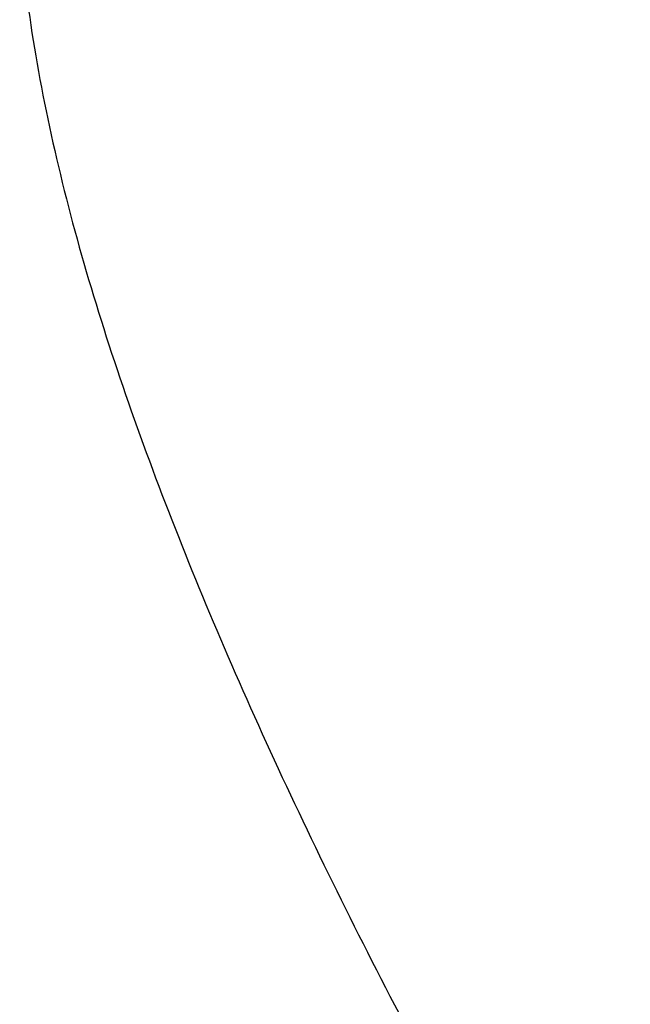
# Model space of a CAD drawing. Header units: millimetres. Extents: x 16 to 337, y -29 to 65.
# Tile 49 of 53: x 272.65 to 275.65, y 5.96 to 10.78. Entities that reach past the tile are written whole.
import ezdxf

# ---------------------------------------------------------------- set-up
doc = ezdxf.new("R2010")
doc.units = ezdxf.units.MM
doc.header["$LTSCALE"] = 0.15
doc.layers.add('OUT', color=3, linetype='CONTINUOUS')

msp = doc.modelspace()

# ---------------------------------------------------------------- linework, layer by layer
at = {"layer": 'OUT', "color": 0}
msp.add_open_spline([(272.6545, 11.2708), (272.6663, 11.0784), (272.6887, 10.8814), (272.7527, 10.4778), (272.7946, 10.2706), (272.9437, 9.6449), (273.0747, 9.2193), (273.3856, 8.3507), (273.5657, 7.9077), (273.9674, 7.0044), (274.1886, 6.5457), (274.6584, 5.6316), (274.9081, 5.1737), (275.4375, 4.2581), (275.7169, 3.8002), (276.1682, 3.1196), (276.3241, 2.8939), (276.6528, 2.448), (276.8253, 2.2276), (277.1964, 1.8086), (277.3949, 1.6073), (277.7338, 1.3592), (277.8562, 1.2845), (278.1198, 1.1765), (278.2629, 1.1447), (278.5464, 1.1475), (278.6888, 1.1821), (278.9496, 1.2931), (279.0721, 1.3694), (279.4109, 1.6216), (279.6069, 1.8223), (279.9773, 2.243), (280.1477, 2.4614), (280.4737, 2.9048), (280.6289, 3.1299), (281.0796, 3.8103), (281.3601, 4.2703), (281.8937, 5.1943), (282.1457, 5.6576), (282.8471, 7.0256), (283.2494, 7.9167), (283.7165, 9.2224), (283.8493, 9.6551), (284.0464, 10.4854), (284.1121, 10.8856), (284.1356, 11.2708)], degree=3, knots=[0, 0, 0, 0, 0.03125, 0.03125, 0.0625, 0.0625, 0.125, 0.125, 0.1875, 0.1875, 0.25, 0.25, 0.3125, 0.3125, 0.375, 0.375, 0.40625, 0.40625, 0.4375, 0.4375, 0.46875, 0.46875, 0.484375, 0.484375, 0.5, 0.5, 0.515625, 0.515625, 0.53125, 0.53125, 0.5625, 0.5625, 0.59375, 0.59375, 0.625, 0.625, 0.6875, 0.6875, 0.75, 0.75, 0.875, 0.875, 0.9375, 0.9375, 1, 1, 1, 1], dxfattribs=at)

doc.saveas('drawing.dxf')
